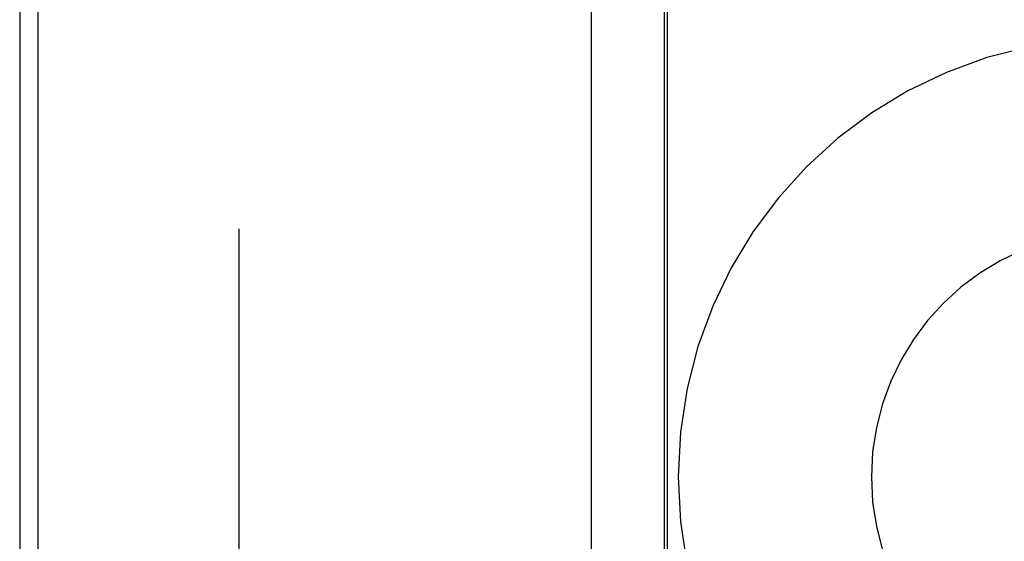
# Model space of a CAD drawing. Header units: inches. Extents: x 0 to 204, y 0 to 132.
# Tile 34 of 112: x 93.279 to 93.839, y 49.111 to 49.408. Entities that reach past the tile are written whole.
import ezdxf

# ---------------------------------------------------------------- set-up
doc = ezdxf.new("R2010")
doc.units = ezdxf.units.IN
doc.header["$LTSCALE"] = 11.243375
doc.header["$MEASUREMENT"] = 0
doc.linetypes.add('HIDDEN', pattern=[0.2, 0.1, -0.1])
doc.layers.add('DEFAULT_2', color=8, linetype='HIDDEN')
doc.layers.add('DOOR_ASSEMBLY', color=7, linetype='CONTINUOUS')

msp = doc.modelspace()

# ---------------------------------------------------------------- linework, layer by layer
at = {"layer": 'DEFAULT_2', "color": 8, "linetype": 'HIDDEN'}
for p, q in [((93.27856, 51.78959), (93.27856, 46.78959)), ((93.40356, 48.16459), (93.40356, 50.41459)), ((93.64584, 49.10209), (93.64584, 49.47709)), ((93.64739, 49.10209), (93.64739, 49.47709)), ((93.60413, 49.10499), (93.60413, 49.47419))]:
    msp.add_line(p, q, dxfattribs=at)
for radius in [0.25, 0.14]:
    msp.add_arc((93.90356, 49.14759), radius, 90, 270, dxfattribs=at)
at = {"layer": 'DOOR_ASSEMBLY', "color": 3, "linetype": 'Continuous'}
msp.add_line((93.28881, 86.43559), (93.28881, 12.14359), dxfattribs=at)

doc.saveas('drawing.dxf')
